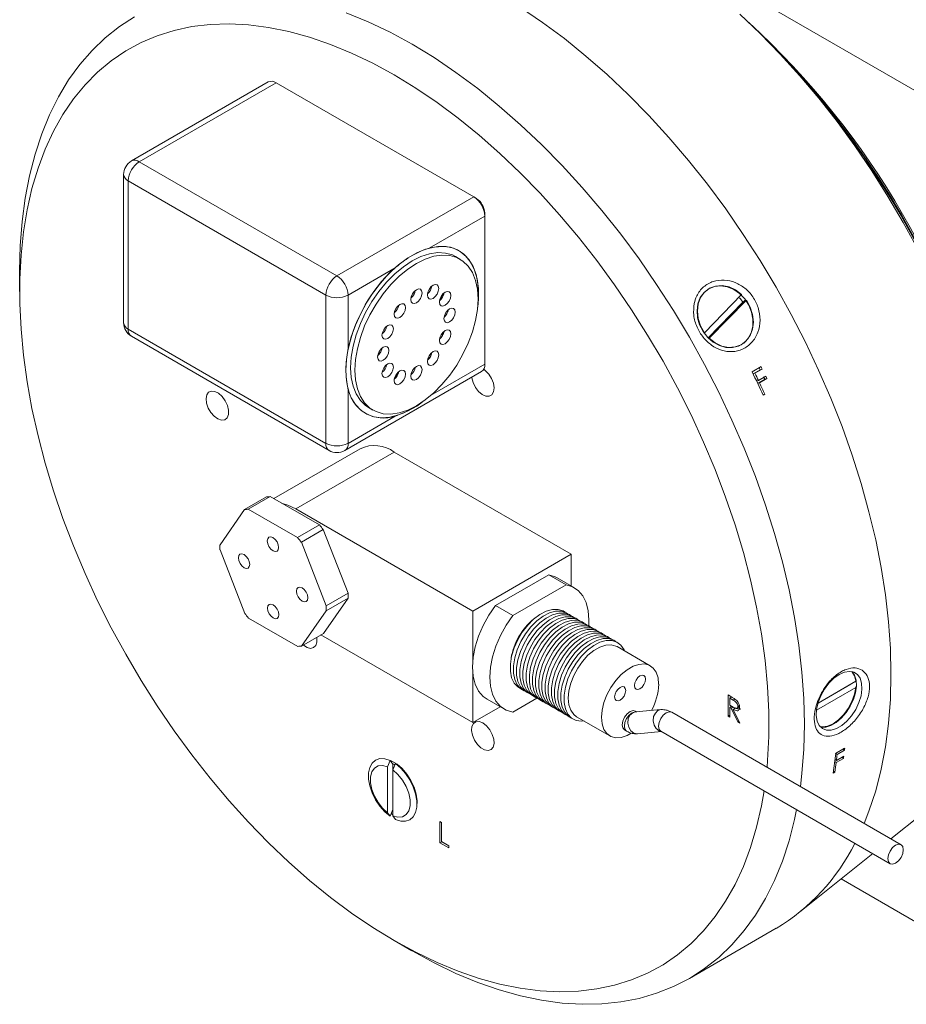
# Model space of a CAD drawing. Header units: inches. Extents: x 1.11 to 7.73, y 1.34 to 8.12.
# Tile 8 of 13: x 5.06 to 6.24, y 4.26 to 5.57. Entities that reach past the tile are written whole.
import ezdxf

# ---------------------------------------------------------------- set-up
doc = ezdxf.new("R2010")
doc.units = ezdxf.units.IN
doc.header["$MEASUREMENT"] = 0

msp = doc.modelspace()

# ---------------------------------------------------------------- linework, layer by layer
at = {"color": 7, "linetype": 'Continuous', "lineweight": 15}
for p, q in [((5.4558, 5.9335), (6.3544, 5.4148)), ((6.0572, 5.5377), (6.0491, 5.5458)), ((5.3886, 5.4868), (5.2065, 5.3817)), ((5.399, 5.4857), (5.2169, 5.3806)), ((5.6622, 5.3338), (5.399, 5.4857)), ((5.2169, 5.3806), (5.4801, 5.2287)), ((5.1961, 5.3636), (5.1961, 5.1663)), ((5.4654, 5.2032), (5.2022, 5.3551)), ((5.2022, 5.3551), (5.2022, 5.1578)), ((5.4801, 5.2287), (5.6622, 5.3338)), ((5.6658, 5.3318), (5.6622, 5.3338)), ((5.677, 5.3083), (5.6029, 5.2656)), ((5.677, 5.3083), (5.677, 5.3124)), ((5.677, 5.111), (5.677, 5.3083)), ((5.6439, 5.251), (5.6382, 5.2543)), ((5.0576, 5.2353), (5.0576, 5.208)), ((5.5577, 5.2394), (5.4949, 5.2032)), ((5.4654, 5.0058), (5.4654, 5.2032)), ((5.4949, 5.2032), (5.4949, 5.1306)), ((5.5828, 5.2044), (5.581, 5.2054)), ((5.5828, 5.2044), (5.5818, 5.2026)), ((5.583, 5.2047), (5.5828, 5.2044)), ((5.6216, 5.2049), (5.6172, 5.1971)), ((5.6227, 5.2054), (5.6224, 5.2056)), ((6.0189, 5.2037), (5.9694, 5.1531)), ((6.0191, 5.2041), (6.0189, 5.2037)), ((5.5786, 5.1991), (5.5786, 5.1991)), ((5.5786, 5.1991), (5.5786, 5.1991)), ((5.6201, 5.1992), (5.6188, 5.1999)), ((5.6201, 5.1992), (5.6188, 5.1999)), ((5.9744, 5.1463), (6.0207, 5.1937)), ((5.9759, 5.1456), (6.0253, 5.1962)), ((6.0253, 5.1962), (6.0256, 5.1965)), ((5.2022, 5.1578), (5.4654, 5.0058)), ((5.6212, 5.1505), (5.6189, 5.1466)), ((5.6212, 5.1505), (5.6196, 5.1514)), ((5.6212, 5.1505), (5.6196, 5.1514)), ((5.6221, 5.152), (5.6212, 5.1505)), ((5.9694, 5.1531), (5.9687, 5.1524)), ((5.2065, 5.1483), (5.4697, 4.9963)), ((5.9751, 5.1449), (5.9759, 5.1456)), ((5.5378, 5.1264), (5.536, 5.1274)), ((5.5378, 5.1264), (5.536, 5.1274)), ((5.5378, 5.1264), (5.5376, 5.1261)), ((5.5388, 5.1281), (5.5378, 5.1264)), ((5.5403, 5.1327), (5.5402, 5.1327)), ((5.6059, 5.124), (5.6037, 5.1202)), ((5.6037, 5.1202), (5.6021, 5.121)), ((5.6037, 5.1202), (5.6028, 5.1186)), ((5.4906, 4.9963), (5.6726, 5.1014)), ((5.5613, 5.1003), (5.5568, 5.0926)), ((5.5609, 5.0967), (5.5596, 5.0975)), ((6.033, 5.101), (6.0449, 5.1079)), ((6.0437, 5.1038), (6.0343, 5.0983)), ((6.0343, 5.0983), (6.0367, 5.0991)), ((6.0465, 5.1047), (6.0367, 5.0991)), ((6.0437, 5.1038), (6.0465, 5.1047)), ((5.5569, 5.0914), (5.5565, 5.0915)), ((5.5569, 5.0914), (5.5565, 5.0915)), ((6.0389, 5.0887), (6.0414, 5.0895)), ((6.0498, 5.0911), (6.0404, 5.0857)), ((6.0404, 5.0856), (6.0429, 5.0863)), ((6.0414, 5.0895), (6.0511, 5.0951)), ((6.0527, 5.092), (6.0429, 5.0863)), ((6.0498, 5.0911), (6.0527, 5.092)), ((5.4949, 5.0784), (5.4949, 5.0058)), ((6.0475, 5.0705), (6.05, 5.0711)), ((6.05, 5.0711), (6.0478, 5.0698)), ((5.5223, 5.0534), (5.528, 5.0501)), ((5.4949, 5.0058), (5.5577, 5.0421)), ((5.5111, 4.9987), (5.3959, 4.9322)), ((5.4254, 4.9185), (5.5565, 4.9942)), ((5.7922, 4.8582), (5.5565, 4.9942)), ((5.3863, 4.9345), (5.3571, 4.9177)), ((5.362, 4.9181), (5.3912, 4.9349)), ((5.3912, 4.9349), (5.4569, 4.8972)), ((5.3571, 4.9177), (5.3244, 4.8707)), ((5.4277, 4.8804), (5.362, 4.9181)), ((5.6611, 4.7825), (5.4254, 4.9185)), ((5.4569, 4.8972), (5.4277, 4.8804)), ((5.4327, 4.8743), (5.4618, 4.8911)), ((5.4618, 4.8911), (5.4949, 4.8064)), ((5.3244, 4.8641), (5.3574, 4.7794)), ((5.4657, 4.7896), (5.4327, 4.8743)), ((5.6611, 4.7825), (5.7922, 4.8582)), ((5.7922, 4.8161), (5.7922, 4.8582)), ((5.7621, 4.8309), (5.6912, 4.79)), ((5.7852, 4.8176), (5.7621, 4.8309)), ((5.7964, 4.8136), (5.7733, 4.827)), ((5.7852, 4.8176), (5.7143, 4.7767)), ((5.4949, 4.7998), (5.4622, 4.7529)), ((5.4949, 4.8064), (5.4657, 4.7896)), ((5.4657, 4.783), (5.4949, 4.7998)), ((5.433, 4.736), (5.4657, 4.783)), ((5.7143, 4.7767), (5.6912, 4.79)), ((5.3623, 4.7733), (5.4281, 4.7356)), ((5.6611, 4.7171), (5.6611, 4.7825)), ((5.4622, 4.7529), (5.433, 4.736)), ((5.4588, 4.7509), (5.6611, 4.6341)), ((5.8973, 4.7098), (5.8531, 4.7353)), ((5.6611, 4.6341), (5.6611, 4.6995)), ((6.1187, 4.6509), (6.1709, 4.6811)), ((6.1709, 4.6893), (6.1207, 4.6602)), ((6.1207, 4.6602), (6.1644, 4.6855)), ((6.1644, 4.6857), (6.1643, 4.685)), ((6.1709, 4.6811), (6.1717, 4.6826)), ((5.68, 4.6653), (5.7031, 4.652)), ((5.7143, 4.6481), (5.7465, 4.6667)), ((6.0009, 4.671), (6.0058, 4.6681)), ((6.0009, 4.6426), (6.0009, 4.671)), ((6.0056, 4.6683), (6.0031, 4.6668)), ((6.0031, 4.6668), (6.0031, 4.6574)), ((6.0077, 4.6641), (6.0031, 4.6668)), ((6.0044, 4.6676), (6.0044, 4.6689)), ((6.01, 4.6655), (6.0077, 4.6641)), ((5.6611, 4.6341), (5.6975, 4.6552)), ((6.0031, 4.6574), (6.0076, 4.6547)), ((6.0056, 4.6559), (6.0031, 4.6544)), ((6.0031, 4.6544), (6.0031, 4.6414)), ((6.0049, 4.6534), (6.0031, 4.6544)), ((6.0044, 4.6552), (6.0044, 4.6566)), ((6.0073, 4.6548), (6.0049, 4.6534)), ((6.0139, 4.6351), (6.0049, 4.6534)), ((6.0111, 4.6539), (6.0076, 4.6518)), ((6.0096, 4.653), (6.0091, 4.6541)), ((6.0125, 4.653), (6.0159, 4.655)), ((6.016, 4.6569), (6.0141, 4.6558)), ((5.7993, 4.642), (5.8435, 4.6165)), ((5.8796, 4.6485), (5.8777, 4.6496)), ((5.9115, 4.6514), (5.8778, 4.6484)), ((6.2313, 4.4717), (5.926, 4.6479)), ((6.0031, 4.6439), (6.0009, 4.6426)), ((6.0031, 4.6414), (6.0009, 4.6426)), ((6.0076, 4.6518), (6.0166, 4.6335)), ((6.0154, 4.636), (6.0139, 4.6351)), ((6.0166, 4.6335), (6.0139, 4.6351)), ((5.8631, 4.6244), (5.8659, 4.6228)), ((5.8804, 4.6193), (5.9122, 4.6222)), ((5.9114, 4.6227), (6.2167, 4.4464)), ((5.9114, 4.6226), (5.9114, 4.6227)), ((6.1442, 4.5932), (6.1562, 4.6001)), ((6.1442, 4.5932), (6.1462, 4.5918)), ((6.1547, 4.5866), (6.1449, 4.581)), ((6.1452, 4.5837), (6.155, 4.5893)), ((6.1559, 4.5974), (6.1462, 4.5918)), ((6.1528, 4.588), (6.1547, 4.5866)), ((6.1539, 4.5988), (6.1559, 4.5974)), ((5.5508, 4.5838), (5.5476, 4.5753)), ((5.5476, 4.5753), (5.5476, 4.5142)), ((5.5544, 4.5787), (5.5508, 4.5838)), ((5.5546, 4.5794), (5.5544, 4.5787)), ((5.5579, 4.5797), (5.5546, 4.5712)), ((5.5546, 4.5794), (5.5546, 4.5712)), ((6.143, 4.5823), (6.1449, 4.581)), ((6.1436, 4.5848), (6.1433, 4.5846)), ((6.1434, 4.585), (6.1452, 4.5837)), ((5.5546, 4.5712), (5.5546, 4.5101)), ((6.1432, 4.5683), (6.141, 4.567)), ((6.1414, 4.5697), (6.1432, 4.5683)), ((5.5476, 4.5142), (5.5508, 4.5095)), ((5.5508, 4.5095), (5.5544, 4.5186)), ((5.5524, 4.5132), (5.5546, 4.5116)), ((5.5546, 4.5101), (5.5579, 4.5054)), ((6.2179, 4.4794), (6.259, 4.5123)), ((5.6172, 4.5025), (5.6194, 4.5012)), ((5.6172, 4.4741), (5.6172, 4.5025)), ((5.6194, 4.5012), (5.6194, 4.4758)), ((5.6198, 4.4756), (5.6172, 4.4741)), ((5.6289, 4.4674), (5.6172, 4.4741)), ((5.6194, 4.4758), (5.6289, 4.4703)), ((5.6289, 4.4703), (5.6289, 4.4674)), ((6.0959, 4.3817), (6.1935, 4.4598)), ((6.3839, 4.292), (6.1515, 4.4262)), ((5.9495, 4.2938), (6.0648, 4.3604)), ((5.5564, 4.344), (5.58, 4.3304))]:
    msp.add_line(p, q, dxfattribs=at)
at = {"color": 8, "linetype": 'Continuous', "lineweight": 15}
msp.add_line((5.6049, 5.0694), (5.677, 5.111), dxfattribs=at)
at = {"color": 7, "linetype": 'Continuous', "lineweight": 15, "flags": 128}
for points in [[(5.7247, 5.5857), (5.7539, 5.566), (5.783, 5.5445), (5.8117, 5.5213), (5.8401, 5.4965), (5.868, 5.4701), (5.8954, 5.4422), (5.9221, 5.4129), (5.9482, 5.3824), (5.9734, 5.3506), (5.9978, 5.3178), (6.0212, 5.2839), (6.0436, 5.2491), (6.0649, 5.2136), (6.085, 5.1774), (6.1039, 5.1406), (6.1215, 5.1034), (6.1378, 5.0659), (6.1527, 5.0281), (6.1661, 4.9903), (6.1781, 4.9525), (6.1886, 4.9148), (6.1975, 4.8775), (6.2048, 4.8405), (6.2105, 4.804), (6.2146, 4.7681), (6.2171, 4.733), (6.2179, 4.6987), (6.2171, 4.6653), (6.2146, 4.633), (6.2105, 4.6019), (6.2048, 4.572), (6.1975, 4.5434), (6.1886, 4.5163), (6.1822, 4.5)], [(5.0576, 5.2353), (5.0585, 5.2686), (5.0609, 5.3009), (5.065, 5.332), (5.0707, 5.3619), (5.0781, 5.3905), (5.087, 5.4176), (5.0974, 5.4432), (5.1094, 5.4671), (5.1228, 5.4894), (5.1377, 5.51), (5.154, 5.5287), (5.1716, 5.5456), (5.1905, 5.5605), (5.2107, 5.5735)], [(5.4926, 5.5789), (5.5216, 5.5669), (5.5508, 5.5529), (5.5801, 5.5369), (5.6094, 5.5191), (5.6386, 5.4994), (5.6676, 5.4779), (5.6963, 5.4547), (5.7247, 5.4299), (5.7526, 5.4035), (5.78, 5.3756), (5.8067, 5.3463), (5.8328, 5.3158), (5.858, 5.284), (5.8824, 5.2512), (5.9058, 5.2173), (5.9282, 5.1825), (5.9495, 5.147), (5.9696, 5.1108), (5.9885, 5.074), (6.0061, 5.0368), (6.0224, 4.9993), (6.0373, 4.9615), (6.0508, 4.9237), (6.0627, 4.8859), (6.0732, 4.8482), (6.0821, 4.8109), (6.0894, 4.7739), (6.0951, 4.7374), (6.0992, 4.7015), (6.1017, 4.6664), (6.1025, 4.6321), (6.1017, 4.5987), (6.0992, 4.5664), (6.0972, 4.5491)], [(6.2536, 5.2643), (6.2343, 5.2997), (6.2138, 5.3345), (6.1922, 5.3686), (6.1696, 5.4018), (6.1461, 5.434), (6.1216, 5.4652), (6.0964, 5.4951), (6.0704, 5.5238), (6.0438, 5.5511), (6.0166, 5.577)], [(6.0528, 4.5747), (6.0535, 4.5838), (6.0552, 4.6157), (6.0552, 4.6486), (6.0535, 4.6824), (6.0503, 4.717), (6.0454, 4.7522), (6.039, 4.788), (6.0309, 4.8242), (6.0214, 4.8607), (6.0103, 4.8974), (5.9977, 4.9342), (5.9837, 4.9709), (5.9683, 5.0075), (5.9516, 5.0438), (5.9335, 5.0796), (5.9143, 5.115), (5.8938, 5.1497), (5.8723, 5.1837), (5.8497, 5.2168), (5.8262, 5.249), (5.8018, 5.28), (5.7766, 5.3099), (5.7507, 5.3386), (5.7241, 5.3658), (5.697, 5.3917), (5.6695, 5.4159), (5.6416, 5.4386), (5.6134, 5.4595), (5.585, 5.4787), (5.5565, 5.4961), (5.528, 5.5116), (5.4996, 5.5252), (5.4714, 5.5368), (5.4435, 5.5464), (5.416, 5.5539), (5.3889, 5.5594), (5.3623, 5.5628), (5.3364, 5.5641), (5.3112, 5.5633), (5.2868, 5.5604), (5.2633, 5.5554), (5.2407, 5.5483), (5.2192, 5.5392), (5.1988, 5.5281), (5.1795, 5.5149), (5.1614, 5.4999), (5.1447, 5.4829), (5.1293, 5.4642), (5.1153, 5.4436), (5.1027, 5.4213), (5.0916, 5.3974), (5.0821, 5.372), (5.074, 5.345), (5.0676, 5.3167), (5.0627, 5.2871), (5.0595, 5.2563), (5.0578, 5.2244), (5.0578, 5.1915), (5.0595, 5.1577), (5.0627, 5.1231), (5.0676, 5.0879), (5.074, 5.0521), (5.0821, 5.0159), (5.0916, 4.9794), (5.1027, 4.9427), (5.1153, 4.9059), (5.1293, 4.8692), (5.1447, 4.8326), (5.1614, 4.7963), (5.1795, 4.7605), (5.1988, 4.7251), (5.2192, 4.6904), (5.2407, 4.6564), (5.2633, 4.6233), (5.2868, 4.5911), (5.3112, 4.5601), (5.3364, 4.5302), (5.3623, 4.5015), (5.3889, 4.4743), (5.416, 4.4485), (5.4435, 4.4242), (5.4714, 4.4015), (5.4996, 4.3806), (5.528, 4.3614), (5.5565, 4.344), (5.5565, 4.344)], [(5.4919, 5.1029), (5.4927, 5.1172), (5.4951, 5.1323), (5.4992, 5.1477), (5.5047, 5.1633), (5.5117, 5.1787), (5.5199, 5.1936), (5.5293, 5.2078), (5.5396, 5.221), (5.5506, 5.233), (5.5623, 5.2434), (5.5742, 5.2522), (5.5863, 5.2592), (5.5982, 5.2642), (5.6098, 5.2671), (5.6209, 5.268), (5.6312, 5.2667), (5.6406, 5.2633), (5.6488, 5.2579), (5.6558, 5.2505), (5.6613, 5.2413), (5.6654, 5.2306), (5.6678, 5.2183), (5.6686, 5.2049), (5.6678, 5.1905), (5.6676, 5.1888)], [(5.4982, 5.1065), (5.4991, 5.1205), (5.5016, 5.1351), (5.5056, 5.1502), (5.5113, 5.1653), (5.5183, 5.1801), (5.5265, 5.1944), (5.5359, 5.208), (5.5462, 5.2204), (5.5571, 5.2314), (5.5686, 5.2409), (5.5802, 5.2486), (5.5919, 5.2544), (5.6033, 5.2581), (5.6143, 5.2597), (5.6246, 5.2591), (5.6339, 5.2565), (5.6382, 5.2543)], [(5.5039, 5.1032), (5.5048, 5.1172), (5.5073, 5.1318), (5.5114, 5.1469), (5.517, 5.162), (5.524, 5.1768), (5.5323, 5.1911), (5.5416, 5.2047), (5.5519, 5.2171), (5.5629, 5.2281), (5.5743, 5.2376), (5.586, 5.2453), (5.5976, 5.2511), (5.6091, 5.2548), (5.62, 5.2564), (5.6303, 5.2558), (5.6397, 5.2532), (5.6479, 5.2484), (5.6549, 5.2416), (5.6606, 5.233), (5.6646, 5.2227), (5.6671, 5.2109), (5.668, 5.1979), (5.6671, 5.184), (5.6646, 5.1693), (5.6606, 5.1543), (5.6549, 5.1392), (5.6479, 5.1243), (5.6397, 5.11), (5.6303, 5.0965), (5.62, 5.0841), (5.6091, 5.0731), (5.5976, 5.0636), (5.586, 5.0559), (5.5743, 5.0501), (5.5629, 5.0464), (5.5519, 5.0448), (5.5416, 5.0453), (5.5323, 5.048), (5.524, 5.0528), (5.517, 5.0596), (5.5114, 5.0682), (5.5073, 5.0785), (5.5048, 5.0902), (5.5039, 5.1032)], [(5.6029, 5.2656), (5.6145, 5.2677), (5.6254, 5.2677), (5.6354, 5.2655), (5.6444, 5.2611), (5.6522, 5.2547), (5.6586, 5.2465), (5.6635, 5.2364), (5.6668, 5.2248), (5.6685, 5.2118), (5.6685, 5.1977), (5.6675, 5.1871)], [(5.6156, 5.2119), (5.615, 5.2149), (5.6134, 5.2168), (5.6109, 5.2172), (5.6081, 5.2162), (5.6052, 5.2139), (5.6027, 5.2106), (5.6011, 5.2068), (5.6005, 5.2032), (5.6011, 5.2002), (5.6027, 5.1983), (5.6052, 5.1978), (5.6081, 5.1988), (5.6109, 5.2012), (5.6134, 5.2045), (5.615, 5.2082), (5.6156, 5.2119)], [(5.9753, 5.2116), (5.9829, 5.2147), (5.9913, 5.2155), (5.9999, 5.2142), (6.0084, 5.2107), (6.0163, 5.2052), (6.0231, 5.1981), (6.0285, 5.1897), (6.0322, 5.1805), (6.034, 5.1709), (6.0338, 5.1615), (6.0316, 5.1528), (6.0275, 5.1453), (6.0218, 5.1393), (6.0147, 5.1352), (6.0067, 5.1333), (5.9981, 5.1335), (5.9895, 5.136), (5.9812, 5.1405), (5.9739, 5.1468), (5.9677, 5.1546), (5.9631, 5.1635), (5.9604, 5.173), (5.9596, 5.1825), (5.9608, 5.1916), (5.9639, 5.1998), (5.9689, 5.2066), (5.9753, 5.2116)], [(6.0189, 5.2037), (6.0109, 5.2099), (6.0022, 5.214), (5.9932, 5.2158), (5.9844, 5.2152), (5.9764, 5.2122), (5.9696, 5.2071), (5.9644, 5.2), (5.9612, 5.1915), (5.9601, 5.1819), (5.9611, 5.172), (5.9643, 5.1622), (5.9694, 5.1531)], [(5.5935, 5.206), (5.5929, 5.209), (5.5913, 5.2109), (5.5888, 5.2113), (5.586, 5.2103), (5.5831, 5.208), (5.5806, 5.2047), (5.579, 5.2009), (5.5784, 5.1973), (5.579, 5.1943), (5.5806, 5.1924), (5.5831, 5.1919), (5.586, 5.1929), (5.5888, 5.1952), (5.5913, 5.1985), (5.5929, 5.2023), (5.5935, 5.206)], [(5.6318, 5.2025), (5.6312, 5.2055), (5.6296, 5.2074), (5.6271, 5.2079), (5.6242, 5.2069), (5.6213, 5.2046), (5.6189, 5.2013), (5.6173, 5.1975), (5.6167, 5.1938), (5.6173, 5.1908), (5.6189, 5.189), (5.6213, 5.1885), (5.6242, 5.1895), (5.6271, 5.1918), (5.6296, 5.1951), (5.6312, 5.1989), (5.6318, 5.2025)], [(5.5714, 5.1864), (5.5708, 5.1894), (5.5692, 5.1913), (5.5667, 5.1917), (5.5639, 5.1907), (5.561, 5.1884), (5.5585, 5.1851), (5.5569, 5.1813), (5.5563, 5.1777), (5.5569, 5.1747), (5.5585, 5.1728), (5.561, 5.1723), (5.5639, 5.1733), (5.5667, 5.1756), (5.5692, 5.1789), (5.5708, 5.1827), (5.5714, 5.1864)], [(5.9759, 5.1456), (5.9838, 5.1394), (5.9926, 5.1353), (6.0016, 5.1335), (6.0104, 5.1341), (6.0184, 5.137), (6.0252, 5.1422), (6.0303, 5.1493), (6.0335, 5.1578), (6.0347, 5.1673), (6.0336, 5.1773), (6.0304, 5.1871), (6.0253, 5.1962)], [(5.6377, 5.1804), (5.6371, 5.1834), (5.6355, 5.1853), (5.633, 5.1858), (5.6302, 5.1848), (5.6273, 5.1825), (5.6248, 5.1792), (5.6232, 5.1754), (5.6226, 5.1717), (5.6232, 5.1687), (5.6248, 5.1669), (5.6273, 5.1664), (5.6302, 5.1674), (5.633, 5.1697), (5.6355, 5.173), (5.6371, 5.1768), (5.6377, 5.1804)], [(5.5552, 5.1584), (5.5547, 5.1614), (5.553, 5.1632), (5.5506, 5.1637), (5.5477, 5.1627), (5.5448, 5.1604), (5.5424, 5.1571), (5.5407, 5.1533), (5.5401, 5.1496), (5.5407, 5.1466), (5.5424, 5.1448), (5.5448, 5.1443), (5.5477, 5.1453), (5.5506, 5.1476), (5.553, 5.1509), (5.5547, 5.1547), (5.5552, 5.1584)], [(5.6318, 5.1515), (5.6312, 5.1545), (5.6296, 5.1564), (5.6271, 5.1569), (5.6242, 5.1559), (5.6213, 5.1535), (5.6189, 5.1502), (5.6173, 5.1465), (5.6167, 5.1428), (5.6173, 5.1398), (5.6189, 5.1379), (5.6213, 5.1374), (5.6242, 5.1384), (5.6271, 5.1408), (5.6296, 5.1441), (5.6312, 5.1478), (5.6318, 5.1515)], [(5.5493, 5.1294), (5.5487, 5.1324), (5.5471, 5.1343), (5.5447, 5.1348), (5.5418, 5.1338), (5.5389, 5.1314), (5.5364, 5.1281), (5.5348, 5.1244), (5.5342, 5.1207), (5.5348, 5.1177), (5.5364, 5.1158), (5.5389, 5.1154), (5.5418, 5.1164), (5.5447, 5.1187), (5.5471, 5.122), (5.5487, 5.1258), (5.5493, 5.1294)], [(5.6156, 5.1235), (5.615, 5.1265), (5.6134, 5.1284), (5.6109, 5.1289), (5.6081, 5.1279), (5.6052, 5.1255), (5.6027, 5.1222), (5.6011, 5.1185), (5.6005, 5.1148), (5.6011, 5.1118), (5.6027, 5.1099), (5.6052, 5.1094), (5.6081, 5.1104), (5.6109, 5.1128), (5.6134, 5.1161), (5.615, 5.1198), (5.6156, 5.1235)], [(5.5552, 5.1073), (5.5547, 5.1103), (5.553, 5.1122), (5.5506, 5.1127), (5.5477, 5.1117), (5.5448, 5.1093), (5.5424, 5.106), (5.5407, 5.1023), (5.5401, 5.0986), (5.5407, 5.0956), (5.5424, 5.0937), (5.5448, 5.0933), (5.5477, 5.0943), (5.5506, 5.0966), (5.553, 5.0999), (5.5547, 5.1037), (5.5552, 5.1073)], [(5.5937, 5.0608), (5.5863, 5.0555), (5.5742, 5.0486), (5.5623, 5.0436), (5.5506, 5.0406), (5.5396, 5.0398), (5.5293, 5.0411), (5.5199, 5.0445), (5.5117, 5.0499), (5.5047, 5.0573), (5.4992, 5.0664), (5.4951, 5.0772), (5.4927, 5.0894), (5.4919, 5.1029)], [(5.5223, 5.0534), (5.5183, 5.0561), (5.5113, 5.0629), (5.5056, 5.0715), (5.5016, 5.0818), (5.4991, 5.0935), (5.4982, 5.1065)], [(5.5714, 5.098), (5.5708, 5.101), (5.5692, 5.1029), (5.5667, 5.1033), (5.5639, 5.1023), (5.561, 5.1), (5.5585, 5.0967), (5.5569, 5.0929), (5.5563, 5.0893), (5.5569, 5.0863), (5.5585, 5.0844), (5.561, 5.0839), (5.5639, 5.0849), (5.5667, 5.0872), (5.5692, 5.0905), (5.5708, 5.0943), (5.5714, 5.098)], [(5.5935, 5.1039), (5.5929, 5.1069), (5.5913, 5.1088), (5.5888, 5.1093), (5.586, 5.1083), (5.5831, 5.1059), (5.5806, 5.1026), (5.579, 5.0989), (5.5784, 5.0952), (5.579, 5.0922), (5.5806, 5.0903), (5.5831, 5.0898), (5.586, 5.0908), (5.5888, 5.0932), (5.5913, 5.0965), (5.5929, 5.1002), (5.5935, 5.1039)], [(5.6613, 5.0866), (5.6645, 5.0803), (5.6687, 5.0749), (5.6735, 5.0709), (5.6784, 5.0687), (5.6829, 5.0685), (5.6865, 5.0705), (5.6887, 5.0743), (5.6894, 5.0795), (5.6884, 5.0857), (5.686, 5.0921), (5.6822, 5.098), (5.6776, 5.1028), (5.6755, 5.1044)], [(5.6595, 5.0938), (5.6596, 5.0929), (5.6613, 5.0866)], [(5.3338, 5.0399), (5.3355, 5.0443), (5.3357, 5.0499), (5.3342, 5.0562), (5.3313, 5.0625), (5.3272, 5.0681), (5.3225, 5.0724), (5.3175, 5.0749), (5.3129, 5.0754), (5.3092, 5.0738), (5.3067, 5.0703), (5.3058, 5.0653), (5.3065, 5.0592), (5.3087, 5.0528), (5.3122, 5.0468), (5.3167, 5.0418), (5.3216, 5.0383), (5.3265, 5.0368), (5.3307, 5.0373), (5.3338, 5.0399)], [(5.4254, 4.9185), (5.4148, 4.9236), (5.4065, 4.9262)], [(5.3874, 4.8759), (5.388, 4.8789), (5.3896, 4.8808), (5.392, 4.8813), (5.3949, 4.8803), (5.3978, 4.8779), (5.4003, 4.8746), (5.4019, 4.8709), (5.4025, 4.8672), (5.4019, 4.8642), (5.4003, 4.8623), (5.3978, 4.8618), (5.395, 4.8628), (5.3921, 4.8651), (5.3896, 4.8684), (5.388, 4.8722), (5.3874, 4.8759)], [(5.3564, 4.8403), (5.3535, 4.8426), (5.3511, 4.8459), (5.3494, 4.8497), (5.3488, 4.8534), (5.3494, 4.8564), (5.351, 4.8583), (5.3535, 4.8588), (5.3564, 4.8578), (5.3593, 4.8554), (5.3617, 4.8521), (5.3634, 4.8484), (5.3639, 4.8447), (5.3634, 4.8417), (5.3617, 4.8398), (5.3593, 4.8393), (5.3564, 4.8403)], [(5.7733, 4.827), (5.7709, 4.8282), (5.7621, 4.8309)], [(5.4337, 4.8134), (5.4366, 4.8111), (5.439, 4.8078), (5.4407, 4.804), (5.4412, 4.8003), (5.4407, 4.7973), (5.439, 4.7954), (5.4366, 4.7949), (5.4337, 4.7959), (5.4308, 4.7983), (5.4284, 4.8015), (5.4267, 4.8053), (5.4262, 4.809), (5.4267, 4.812), (5.4284, 4.8139), (5.4308, 4.8144), (5.4337, 4.8134)], [(5.8154, 4.7624), (5.8157, 4.7709), (5.8148, 4.7831), (5.8121, 4.7938), (5.8076, 4.8029), (5.8015, 4.81), (5.794, 4.8149), (5.7852, 4.8176)], [(5.4027, 4.7778), (5.4021, 4.7748), (5.4005, 4.7729), (5.3981, 4.7724), (5.3952, 4.7734), (5.3923, 4.7757), (5.3898, 4.779), (5.3882, 4.7828), (5.3876, 4.7865), (5.3882, 4.7895), (5.3898, 4.7914), (5.3922, 4.7919), (5.3951, 4.7909), (5.398, 4.7885), (5.4005, 4.7853), (5.4021, 4.7815), (5.4027, 4.7778)], [(5.6912, 4.79), (5.6824, 4.7772), (5.6749, 4.7636), (5.6688, 4.7494), (5.6643, 4.7352), (5.6616, 4.7213), (5.6607, 4.708), (5.6616, 4.6959), (5.6643, 4.6851), (5.6688, 4.6761), (5.6749, 4.669), (5.68, 4.6653)], [(5.784, 4.781), (5.7812, 4.7827), (5.7745, 4.7848), (5.767, 4.7848), (5.7588, 4.7825), (5.7504, 4.7781), (5.742, 4.7718), (5.7341, 4.7639), (5.7269, 4.7546), (5.7208, 4.7443), (5.716, 4.7336), (5.7127, 4.7227), (5.711, 4.7121), (5.711, 4.7024), (5.7127, 4.6938), (5.716, 4.6868), (5.7208, 4.6816), (5.7252, 4.6791)], [(5.7143, 4.7767), (5.7055, 4.7639), (5.698, 4.7502), (5.6919, 4.7361), (5.6874, 4.7219), (5.6847, 4.7079), (5.6838, 4.6947), (5.6847, 4.6825), (5.6874, 4.6718), (5.6919, 4.6627), (5.698, 4.6556), (5.7055, 4.6507), (5.7143, 4.6481)], [(5.7882, 4.7785), (5.7854, 4.7803), (5.7788, 4.7824), (5.7712, 4.7823), (5.763, 4.7801), (5.7546, 4.7757), (5.7462, 4.7694), (5.7383, 4.7614), (5.7312, 4.7522), (5.725, 4.7419), (5.7202, 4.7311), (5.7169, 4.7202), (5.7152, 4.7097), (5.7152, 4.7), (5.7169, 4.6914), (5.7202, 4.6844), (5.725, 4.6792), (5.7294, 4.6766)], [(5.7922, 4.7763), (5.7896, 4.7779), (5.783, 4.78), (5.7754, 4.7799), (5.7672, 4.7776), (5.7588, 4.7733), (5.7504, 4.767), (5.7425, 4.759), (5.7354, 4.7497), (5.7292, 4.7395), (5.7244, 4.7287), (5.7211, 4.7178), (5.7194, 4.7073), (5.7194, 4.6975), (5.7211, 4.689), (5.7244, 4.6819), (5.7292, 4.6767), (5.7336, 4.6742)], [(5.7966, 4.7737), (5.7939, 4.7754), (5.7872, 4.7776), (5.7796, 4.7775), (5.7714, 4.7752), (5.763, 4.7708), (5.7547, 4.7645), (5.7467, 4.7566), (5.7396, 4.7473), (5.7335, 4.737), (5.7286, 4.7263), (5.7253, 4.7154), (5.7236, 4.7049), (5.7236, 4.6951), (5.7253, 4.6865), (5.7286, 4.6795), (5.7335, 4.6743), (5.7378, 4.6718)], [(5.8009, 4.7712), (5.7981, 4.773), (5.7914, 4.7751), (5.7838, 4.775), (5.7756, 4.7728), (5.7672, 4.7684), (5.7589, 4.7621), (5.751, 4.7541), (5.7438, 4.7449), (5.7377, 4.7346), (5.7329, 4.7238), (5.7295, 4.7129), (5.7278, 4.7024), (5.7278, 4.6927), (5.7295, 4.6841), (5.7329, 4.6771), (5.7377, 4.6719), (5.742, 4.6693)], [(5.8051, 4.7688), (5.8023, 4.7706), (5.7956, 4.7727), (5.788, 4.7726), (5.7799, 4.7703), (5.7714, 4.766), (5.7631, 4.7597), (5.7552, 4.7517), (5.748, 4.7424), (5.7419, 4.7322), (5.7371, 4.7214), (5.7337, 4.7105), (5.732, 4.7), (5.732, 4.6902), (5.7337, 4.6817), (5.7371, 4.6746), (5.7419, 4.6694), (5.7462, 4.6669)], [(5.8093, 4.7664), (5.8065, 4.7681), (5.7998, 4.7703), (5.7922, 4.7702), (5.7841, 4.7679), (5.7756, 4.7635), (5.7673, 4.7572), (5.7594, 4.7493), (5.7522, 4.74), (5.7461, 4.7297), (5.7413, 4.719), (5.738, 4.7081), (5.7363, 4.6976), (5.7363, 4.6878), (5.738, 4.6792), (5.7413, 4.6722), (5.7461, 4.667), (5.7504, 4.6645)], [(5.8135, 4.764), (5.8107, 4.7657), (5.804, 4.7678), (5.7965, 4.7677), (5.7883, 4.7655), (5.7799, 4.7611), (5.7715, 4.7548), (5.7636, 4.7468), (5.7564, 4.7376), (5.7503, 4.7273), (5.7455, 4.7165), (5.7422, 4.7056), (5.7405, 4.6951), (5.7405, 4.6854), (5.7422, 4.6768), (5.7455, 4.6698), (5.7503, 4.6646), (5.7547, 4.662)], [(5.8177, 4.7615), (5.8149, 4.7633), (5.8082, 4.7654), (5.8007, 4.7653), (5.7925, 4.763), (5.7841, 4.7587), (5.7757, 4.7524), (5.7678, 4.7444), (5.7606, 4.7351), (5.7545, 4.7249), (5.7497, 4.7141), (5.7464, 4.7032), (5.7447, 4.6927), (5.7447, 4.6829), (5.7464, 4.6744), (5.7497, 4.6673), (5.7545, 4.6621), (5.7589, 4.6596)], [(5.8219, 4.7591), (5.8191, 4.7608), (5.8125, 4.763), (5.8049, 4.7629), (5.7967, 4.7606), (5.7883, 4.7562), (5.7799, 4.7499), (5.772, 4.742), (5.7649, 4.7327), (5.7587, 4.7224), (5.7539, 4.7117), (5.7506, 4.7008), (5.7489, 4.6903), (5.7489, 4.6805), (5.7506, 4.6719), (5.7539, 4.6649), (5.7587, 4.6597), (5.7631, 4.6572)], [(5.8261, 4.7567), (5.8233, 4.7584), (5.8167, 4.7605), (5.8091, 4.7604), (5.8009, 4.7582), (5.7925, 4.7538), (5.7841, 4.7475), (5.7762, 4.7396), (5.7691, 4.7303), (5.763, 4.72), (5.7581, 4.7092), (5.7548, 4.6984), (5.7531, 4.6878), (5.7531, 4.6781), (5.7548, 4.6695), (5.7581, 4.6625), (5.763, 4.6573), (5.7673, 4.6547)], [(5.8303, 4.7542), (5.8276, 4.756), (5.8209, 4.7581), (5.8133, 4.758), (5.8051, 4.7557), (5.7967, 4.7514), (5.7884, 4.7451), (5.7804, 4.7371), (5.7733, 4.7278), (5.7672, 4.7176), (5.7623, 4.7068), (5.759, 4.6959), (5.7573, 4.6854), (5.7573, 4.6756), (5.759, 4.6671), (5.7623, 4.66), (5.7672, 4.6548), (5.7715, 4.6523)], [(5.4353, 4.7374), (5.4354, 4.7373), (5.4403, 4.7342), (5.4451, 4.733), (5.4491, 4.7339), (5.4521, 4.7368), (5.4535, 4.7414), (5.4534, 4.7472), (5.4533, 4.7478)], [(5.8346, 4.7518), (5.8318, 4.7535), (5.8251, 4.7557), (5.8175, 4.7556), (5.8093, 4.7533), (5.8009, 4.7489), (5.7926, 4.7426), (5.7847, 4.7347), (5.7775, 4.7254), (5.7714, 4.7151), (5.7666, 4.7044), (5.7632, 4.6935), (5.7615, 4.683), (5.7615, 4.6732), (5.7632, 4.6646), (5.7666, 4.6576), (5.7714, 4.6524), (5.7757, 4.6499)], [(5.8388, 4.7494), (5.836, 4.7511), (5.8293, 4.7532), (5.8217, 4.7531), (5.8136, 4.7509), (5.8051, 4.7465), (5.7968, 4.7402), (5.7889, 4.7323), (5.7817, 4.723), (5.7756, 4.7127), (5.7708, 4.7019), (5.7674, 4.6911), (5.7657, 4.6805), (5.7657, 4.6708), (5.7674, 4.6622), (5.7708, 4.6552), (5.7756, 4.65), (5.7799, 4.6474)], [(5.843, 4.7469), (5.8402, 4.7487), (5.8335, 4.7508), (5.8259, 4.7507), (5.8178, 4.7484), (5.8093, 4.7441), (5.801, 4.7378), (5.7931, 4.7298), (5.7859, 4.7205), (5.7798, 4.7103), (5.775, 4.6995), (5.7717, 4.6886), (5.77, 4.6781), (5.77, 4.6683), (5.7717, 4.6598), (5.775, 4.6527), (5.7798, 4.6475), (5.7841, 4.645)], [(5.8472, 4.7445), (5.8444, 4.7463), (5.8377, 4.7484), (5.8302, 4.7483), (5.822, 4.746), (5.8136, 4.7416), (5.8052, 4.7353), (5.7973, 4.7274), (5.7901, 4.7181), (5.784, 4.7079), (5.7792, 4.6971), (5.7759, 4.6862), (5.7742, 4.6757), (5.7742, 4.6659), (5.7759, 4.6574), (5.7792, 4.6503), (5.784, 4.6451), (5.7884, 4.6426)], [(5.8514, 4.7421), (5.8486, 4.7438), (5.8419, 4.7459), (5.8344, 4.7459), (5.8262, 4.7436), (5.8178, 4.7392), (5.8094, 4.7329), (5.8015, 4.725), (5.7944, 4.7157), (5.7882, 4.7054), (5.7834, 4.6946), (5.7801, 4.6838), (5.7784, 4.6732), (5.7784, 4.6635), (5.7801, 4.6549), (5.7834, 4.6479), (5.7882, 4.6427), (5.7926, 4.6401)], [(5.8631, 4.7295), (5.8624, 4.731), (5.8583, 4.7372), (5.8528, 4.7414), (5.8462, 4.7435), (5.8386, 4.7434), (5.8304, 4.7411), (5.822, 4.7368), (5.8136, 4.7305), (5.8057, 4.7225), (5.7986, 4.7132), (5.7924, 4.703), (5.7876, 4.6922), (5.7843, 4.6813), (5.7826, 4.6708), (5.7826, 4.6611), (5.7843, 4.6525), (5.7876, 4.6455), (5.7924, 4.6402), (5.7986, 4.6371), (5.8057, 4.636), (5.8092, 4.6363)], [(5.8531, 4.7353), (5.8517, 4.736), (5.8452, 4.7377), (5.838, 4.7373), (5.8302, 4.7347), (5.8222, 4.7301), (5.8144, 4.7237), (5.8072, 4.7157), (5.8007, 4.7066), (5.7954, 4.6967), (5.7914, 4.6865), (5.789, 4.6763), (5.7881, 4.6667), (5.789, 4.658), (5.7914, 4.6507), (5.7954, 4.6451), (5.7993, 4.642)], [(5.9085, 4.6851), (5.9077, 4.6938), (5.9052, 4.7011), (5.9012, 4.7068), (5.8959, 4.7105), (5.8895, 4.7122), (5.8822, 4.7117), (5.8744, 4.7092), (5.8664, 4.7046), (5.8587, 4.6982), (5.8514, 4.6902), (5.845, 4.6811), (5.8396, 4.6712), (5.8357, 4.6609), (5.8332, 4.6508), (5.8324, 4.6412), (5.8332, 4.6325), (5.8357, 4.6252), (5.8396, 4.6195), (5.845, 4.6158), (5.8514, 4.6141), (5.8587, 4.6145), (5.8664, 4.6171), (5.8717, 4.6199)], [(5.891, 4.692), (5.8904, 4.695), (5.8888, 4.6968), (5.8864, 4.6973), (5.8836, 4.6963), (5.8808, 4.694), (5.8784, 4.6908), (5.8768, 4.6871), (5.8763, 4.6835), (5.8768, 4.6806), (5.8784, 4.6787), (5.8808, 4.6783), (5.8836, 4.6793), (5.8864, 4.6815), (5.8888, 4.6848), (5.8904, 4.6884), (5.891, 4.692)], [(6.1488, 4.6982), (6.1558, 4.7013), (6.1625, 4.7023), (6.1684, 4.7013), (6.1732, 4.6981), (6.1768, 4.6931), (6.1788, 4.6865), (6.1792, 4.6785), (6.178, 4.6698), (6.1752, 4.6607), (6.1709, 4.6517), (6.1655, 4.6433), (6.1592, 4.636), (6.1523, 4.6302), (6.1453, 4.6261), (6.1384, 4.624), (6.1321, 4.624), (6.1266, 4.6261), (6.1224, 4.6302), (6.1196, 4.6361), (6.1184, 4.6434), (6.1188, 4.6518), (6.1208, 4.6608), (6.1244, 4.6699), (6.1292, 4.6787), (6.1351, 4.6866), (6.1418, 4.6932), (6.1488, 4.6982)], [(6.1663, 4.7019), (6.1694, 4.6974), (6.1714, 4.6907), (6.1718, 4.6828), (6.1706, 4.674), (6.1678, 4.6649), (6.1636, 4.6559), (6.1582, 4.6476), (6.1518, 4.6403), (6.145, 4.6344), (6.1379, 4.6303), (6.131, 4.6282), (6.1247, 4.6283), (6.1239, 4.6284)], [(6.1709, 4.6893), (6.1692, 4.6965), (6.1659, 4.702)], [(5.8499, 4.6683), (5.8504, 4.6653), (5.852, 4.6635), (5.8544, 4.663), (5.8572, 4.664), (5.86, 4.6663), (5.8624, 4.6695), (5.864, 4.6732), (5.8646, 4.6768), (5.864, 4.6797), (5.8624, 4.6816), (5.86, 4.682), (5.8572, 4.681), (5.8544, 4.6788), (5.852, 4.6755), (5.8504, 4.6719), (5.8499, 4.6683)], [(6.1236, 4.6287), (6.1265, 4.6284), (6.1334, 4.6294), (6.1407, 4.6326), (6.148, 4.6378), (6.1549, 4.6448), (6.1609, 4.6531), (6.1658, 4.6623), (6.1692, 4.6718), (6.1709, 4.6811)], [(5.8777, 4.6496), (5.8744, 4.6503), (5.8704, 4.6489), (5.8665, 4.6457), (5.8631, 4.6412), (5.8609, 4.6361), (5.8601, 4.6311), (5.8609, 4.627), (5.8631, 4.6244), (5.8631, 4.6244)], [(5.6744, 4.6337), (5.6695, 4.6355), (5.6651, 4.6353), (5.6618, 4.6331), (5.6598, 4.629), (5.6594, 4.6235), (5.6606, 4.6173), (5.6633, 4.6109), (5.6672, 4.6052), (5.6719, 4.6006), (5.6768, 4.5978), (5.6815, 4.5969), (5.6854, 4.5982), (5.6881, 4.6014), (5.6893, 4.6062), (5.6889, 4.6122), (5.6869, 4.6185), (5.6836, 4.6247), (5.6792, 4.6299), (5.6744, 4.6337)], [(5.5508, 4.5095), (5.5438, 4.5154), (5.5372, 4.5228), (5.5315, 4.5313), (5.527, 4.5405), (5.5239, 4.5498), (5.5222, 4.559), (5.5222, 4.5673), (5.5239, 4.5746), (5.527, 4.5803), (5.5315, 4.5842), (5.5372, 4.5862), (5.5438, 4.586), (5.5508, 4.5838)], [(5.5476, 4.5142), (5.5409, 4.5202), (5.5348, 4.5277), (5.5299, 4.5362), (5.5265, 4.5452), (5.5247, 4.5539), (5.5247, 4.562), (5.5265, 4.5687), (5.5299, 4.5737), (5.5348, 4.5765), (5.5409, 4.5771), (5.5476, 4.5753)], [(5.5865, 4.5218), (5.5866, 4.5223), (5.587, 4.5302), (5.5858, 4.539), (5.583, 4.5482), (5.5787, 4.5572), (5.5733, 4.5656), (5.567, 4.573), (5.5601, 4.5788), (5.553, 4.5829), (5.5513, 4.5836)], [(5.5579, 4.5797), (5.565, 4.5737), (5.5715, 4.5663), (5.5772, 4.5579), (5.5818, 4.5487), (5.5849, 4.5393), (5.5865, 4.5302), (5.5865, 4.5218), (5.5849, 4.5146), (5.5818, 4.5089), (5.5772, 4.5049), (5.5715, 4.503), (5.565, 4.5032), (5.5579, 4.5054)], [(5.5546, 4.5712), (5.5614, 4.5652), (5.5674, 4.5577), (5.5723, 4.5492), (5.5758, 4.5402), (5.5776, 4.5314), (5.5776, 4.5234), (5.5758, 4.5167), (5.5723, 4.5117), (5.5674, 4.5089), (5.5614, 4.5083), (5.5546, 4.5101)], [(5.5565, 4.344), (5.585, 4.3285), (5.6134, 4.3149), (5.6416, 4.3033), (5.6695, 4.2937), (5.697, 4.2862), (5.7241, 4.2807), (5.7507, 4.2773), (5.7766, 4.276), (5.8018, 4.2768), (5.8262, 4.2797), (5.8497, 4.2847), (5.8723, 4.2918), (5.8938, 4.3009), (5.9143, 4.312), (5.9335, 4.3252), (5.9516, 4.3402), (5.9683, 4.3572), (5.9837, 4.376), (5.9977, 4.3965), (6.0103, 4.4188), (6.0214, 4.4427), (6.0309, 4.4681), (6.039, 4.4951), (6.0454, 4.5234), (6.0489, 4.5433)], [(6.0921, 4.5183), (6.0894, 4.5054), (6.0821, 4.4768), (6.0732, 4.4497), (6.0627, 4.4242), (6.0508, 4.4002), (6.0373, 4.3779), (6.0224, 4.3573), (6.0061, 4.3386), (5.9885, 4.3217), (5.9696, 4.3068), (5.9495, 4.2938), (5.9282, 4.2829), (5.9058, 4.2739), (5.8824, 4.2671), (5.858, 4.2624), (5.8328, 4.2598), (5.8067, 4.2593), (5.78, 4.2609), (5.7526, 4.2646), (5.7247, 4.2705), (5.6963, 4.2784), (5.6676, 4.2884), (5.6386, 4.3004), (5.6094, 4.3144), (5.5801, 4.3304)], [(6.2343, 4.465), (6.2335, 4.4691), (6.2313, 4.4717), (6.2279, 4.4723), (6.224, 4.4709), (6.22, 4.4678), (6.2167, 4.4632), (6.2145, 4.4581), (6.2137, 4.4531), (6.2145, 4.449), (6.2167, 4.4464), (6.22, 4.4458), (6.224, 4.4471), (6.2279, 4.4503), (6.2313, 4.4548), (6.2335, 4.46), (6.2343, 4.465)]]:
    msp.add_lwpolyline(points, dxfattribs=at)
at = {"color": 8, "linetype": 'Continuous', "lineweight": 15, "flags": 128}
for points in [[(5.8794, 4.6485), (5.8771, 4.6487), (5.8732, 4.6473), (5.8692, 4.6442), (5.8659, 4.6396), (5.8636, 4.6345), (5.8629, 4.6295), (5.8636, 4.6254), (5.8659, 4.6228), (5.8659, 4.6228)], [(5.8778, 4.6484), (5.8739, 4.6471), (5.8703, 4.6439), (5.8681, 4.639), (5.8676, 4.6334), (5.8687, 4.6279), (5.8715, 4.6233), (5.8754, 4.6202), (5.8799, 4.6193), (5.8804, 4.6193)], [(5.9115, 4.6514), (5.9076, 4.6502), (5.9041, 4.6469), (5.9018, 4.6421), (5.9013, 4.6365), (5.9025, 4.6309), (5.9052, 4.6263), (5.9091, 4.6233), (5.9118, 4.6224)], [(5.926, 4.6479), (5.9226, 4.6486), (5.9187, 4.6472), (5.9147, 4.644), (5.9114, 4.6395), (5.9091, 4.6343), (5.9084, 4.6293), (5.9091, 4.6252), (5.9114, 4.6227), (5.9114, 4.6227)]]:
    msp.add_lwpolyline(points, dxfattribs=at)
at = {"color": 7, "linetype": 'Continuous', "lineweight": 15}
for centre, radius, start, end in [((5.3019, 4.7731), 1.0754, 12.5119, 47.4827), ((5.2473, 4.7416), 1.1356, 15.4856, 44.509), ((5.3929, 5.4772), 0.0105, 54.3825, 114.3068), ((5.2169, 5.3636), 0.0208, 119.9973, 180), ((5.2342, 5.3537), 0.032, 122.6056, 177.3945), ((5.645, 5.3068), 0.032, 2.6055, 57.3945), ((5.6526, 5.3113), 0.0243, 2.6055, 57.3945), ((5.4974, 5.2017), 0.032, 122.6056, 177.3945), ((5.4629, 5.2017), 0.032, 2.6055, 57.3945), ((5.6954, 5.0874), 0.2051, 132.1708, 167.8292), ((5.4801, 5.2316), 0.032, 242.6097, 297.3902), ((5.5676, 5.2122), 0.0171, 309.5938, 350.4117), ((5.5897, 5.2181), 0.0171, 309.5936, 350.4117), ((5.6059, 5.2088), 0.0171, 309.5938, 350.4117), ((5.5455, 5.1926), 0.0171, 309.5936, 350.4117), ((5.9778, 5.1634), 0.0526, 35.1632, 43.3701), ((5.6118, 5.1867), 0.0171, 309.5933, 350.412), ((5.2169, 5.1663), 0.0208, 180, 240.0027), ((5.5294, 5.1646), 0.0171, 309.5938, 350.4117), ((5.6059, 5.1577), 0.0171, 309.5933, 350.412), ((5.5234, 5.1356), 0.0171, 309.5933, 350.412), ((5.5897, 5.1297), 0.0171, 309.5934, 350.412), ((5.5294, 5.1135), 0.0171, 309.5933, 350.412), ((5.6667, 5.1098), 0.0103, 305.0143, 6.2979), ((5.5455, 5.1042), 0.0171, 309.5934, 350.412), ((5.5676, 5.1101), 0.0171, 309.5937, 350.4117), ((4.9068, 4.5436), 1.2565, 24.7581, 26.3318), ((4.9046, 4.5427), 1.2615, 25.6865, 26.1693), ((4.91, 4.5466), 1.2632, 26.1699, 26.3296), ((4.8992, 4.5409), 1.2783, 26.1702, 26.3291), ((4.9127, 4.5466), 1.2525, 24.7569, 25.5252), ((4.9152, 4.5493), 1.2573, 25.5253, 25.6856), ((4.9152, 4.5488), 1.2605, 25.5247, 25.6856), ((5.542, 5.0874), 0.0479, 190.8299, 289.1594), ((5.4801, 5.0343), 0.032, 242.6097, 297.3902), ((5.4801, 5.0144), 0.0208, 240.0027, 299.9973), ((5.53, 4.958), 0.0449, 53.7891, 114.9004), ((5.3925, 4.8948), 0.0401, 91.8216, 98.872), ((5.3633, 4.878), 0.0401, 91.8216, 98.872), ((5.3338, 4.7928), 0.1614, 37.4951, 40.2818), ((5.3046, 4.776), 0.1614, 37.4951, 40.2818), ((5.419, 4.8676), 0.0947, 178.1451, 182.1233), ((5.4003, 4.8029), 0.0947, 358.1451, 2.1233), ((5.3711, 4.7861), 0.0947, 358.1451, 2.1233), ((5.4855, 4.8777), 0.1614, 217.4951, 220.2818), ((5.7979, 4.705), 0.0872, 129.5922, 170.0884), ((5.4268, 4.7757), 0.0401, 271.8216, 278.872), ((5.8313, 4.6878), 0.0773, 330.9623, 358.0315), ((5.5734, 4.6595), 0.5859, 353.9158, 354.1837), ((5.5843, 4.6501), 0.5629, 351.5134, 354.2015), ((5.5757, 4.6526), 0.5737, 353.0996, 353.9162), ((5.5985, 4.6566), 0.5605, 352.8222, 353.0993), ((5.5424, 4.5506), 0.0313, 61.7134, 66.9847), ((5.5974, 4.6499), 0.5518, 351.5003, 352.8272), ((5.9253, 4.595), 0.273, 300.7402, 333.5699)]:
    msp.add_arc(centre, radius, start, end, dxfattribs=at)
at = {"color": 8, "linetype": 'Continuous', "lineweight": 15}
for centre, radius, start, end in [((5.2787, 4.7597), 1.1004, 17.7744, 42.2202), ((5.2108, 5.3721), 0.0105, 54.3825, 114.3068), ((5.2065, 5.3647), 0.0105, 185.6947, 245.6254), ((5.2065, 5.1673), 0.0105, 185.6947, 245.6254), ((5.2122, 5.1566), 0.0101, 173.0257, 235.6619), ((5.4754, 5.0046), 0.0101, 173.0257, 235.6619), ((5.4847, 5.0047), 0.0103, 305.0143, 6.2979)]:
    msp.add_arc(centre, radius, start, end, dxfattribs=at)
at = {"color": 7, "linetype": 'Continuous', "lineweight": 15}
for points, knots in [([(5.5577, 5.2394), (5.5615, 5.2426), (5.5692, 5.249), (5.5806, 5.2561), (5.5921, 5.262), (5.5993, 5.2644), (5.6029, 5.2656)], [0, 0, 0, 0, 0.258216, 0.521444, 0.759164, 1, 1, 1, 1]), ([(5.9558, 5.1918), (5.9553, 5.1867), (5.9542, 5.1765), (5.9589, 5.1605), (5.9673, 5.1465), (5.9788, 5.1358), (5.9922, 5.129), (6.0066, 5.127), (6.0208, 5.1303), (6.033, 5.1393), (6.0413, 5.153), (6.0444, 5.1695), (6.0419, 5.1863), (6.0346, 5.2012), (6.0237, 5.2128), (6.0104, 5.2206), (5.9956, 5.2239), (5.9807, 5.222), (5.9677, 5.2147), (5.9592, 5.2039), (5.9568, 5.1953), (5.9558, 5.1918)], [0, 0, 0, 0, 0.052941, 0.105688, 0.155806, 0.204958, 0.255219, 0.308, 0.363572, 0.421102, 0.479064, 0.535691, 0.589524, 0.640353, 0.689574, 0.739295, 0.791205, 0.845953, 0.903015, 0.961028, 1, 1, 1, 1]), ([(6.0237, 5.1963), (6.0234, 5.1961), (6.0225, 5.1952), (6.0215, 5.1943), (6.0207, 5.1937)], [0, 0, 0, 0, 0.233498, 1, 1, 1, 1]), ([(5.4949, 5.0784), (5.494, 5.0824), (5.4924, 5.0905), (5.4919, 5.1038), (5.4925, 5.117), (5.4941, 5.1261), (5.4949, 5.1306)], [0, 0, 0, 0, 0.258215, 0.521446, 0.759165, 1, 1, 1, 1]), ([(5.5918, 5.0598), (5.5916, 5.0596), (5.5874, 5.0564), (5.5794, 5.052), (5.5683, 5.0458), (5.5612, 5.0433), (5.5577, 5.0421)], [0, 0, 0, 0, 0.017797, 0.366342, 0.681109, 1, 1, 1, 1]), ([(6.1265, 4.6757), (6.1239, 4.6706), (6.1188, 4.6606), (6.1154, 4.6452), (6.1157, 4.632), (6.1195, 4.6223), (6.1265, 4.6165), (6.1364, 4.6153), (6.1484, 4.6191), (6.1615, 4.6279), (6.1738, 4.6409), (6.1834, 4.6563), (6.1889, 4.672), (6.1898, 4.686), (6.1867, 4.6971), (6.1799, 4.7046), (6.1701, 4.7077), (6.1581, 4.7058), (6.1452, 4.6985), (6.1342, 4.6877), (6.1287, 4.6791), (6.1265, 4.6757)], [0, 0, 0, 0, 0.052941, 0.105688, 0.155806, 0.204958, 0.25522, 0.308, 0.363572, 0.421102, 0.479064, 0.535691, 0.589524, 0.640353, 0.689574, 0.739295, 0.791205, 0.845953, 0.903015, 0.961028, 1, 1, 1, 1]), ([(6.0058, 4.6681), (6.0068, 4.6675), (6.0087, 4.6665), (6.0105, 4.6651), (6.0113, 4.6645)], [0, 0, 0, 0, 0.5602419, 1, 1, 1, 1]), ([(6.0076, 4.6547), (6.0091, 4.6539), (6.011, 4.6528), (6.0128, 4.6531), (6.0135, 4.6537), (6.014, 4.6546), (6.0141, 4.6554), (6.0141, 4.6558)], [0, 0, 0, 0, 0.498662, 0.624047, 0.749399, 0.874678, 1, 1, 1, 1]), ([(6.0163, 4.6545), (6.0162, 4.6536), (6.0161, 4.6519), (6.0149, 4.6502), (6.0121, 4.6495), (6.0094, 4.6509), (6.0076, 4.6518)], [0, 0, 0, 0, 0.1871198, 0.3739782, 0.5609117, 1, 1, 1, 1]), ([(6.0141, 4.6558), (6.0141, 4.6562), (6.014, 4.6571), (6.0135, 4.6585), (6.0128, 4.6598), (6.011, 4.6623), (6.0092, 4.6633), (6.0077, 4.6641)], [0, 0, 0, 0, 0.1253171, 0.2506679, 0.3760057, 0.5013482, 1, 1, 1, 1]), ([(6.0113, 4.6645), (6.0121, 4.6638), (6.0136, 4.6623), (6.0153, 4.6595), (6.0162, 4.6568), (6.0162, 4.6553), (6.0163, 4.6545)], [0, 0, 0, 0, 0.279815, 0.559508, 0.779611, 1, 1, 1, 1]), ([(6.018, 4.6524), (6.0175, 4.6522), (6.0161, 4.6515), (6.0142, 4.6525), (6.0129, 4.6532)], [0, 0, 0, 0, 0.3531823, 1, 1, 1, 1]), ([(5.926, 4.6479), (5.9245, 4.6487), (5.9212, 4.6504), (5.9162, 4.6515), (5.9128, 4.6514), (5.9115, 4.6514)], [0, 0, 0, 0, 0.322788, 0.741255, 1, 1, 1, 1]), ([(5.8659, 4.6228), (5.8673, 4.6221), (5.8707, 4.6203), (5.8756, 4.6192), (5.8791, 4.6193), (5.8804, 4.6193)], [0, 0, 0, 0, 0.322786, 0.741255, 1, 1, 1, 1])]:
    msp.add_open_spline(points, degree=3, knots=knots, dxfattribs=at)

doc.saveas('drawing.dxf')
